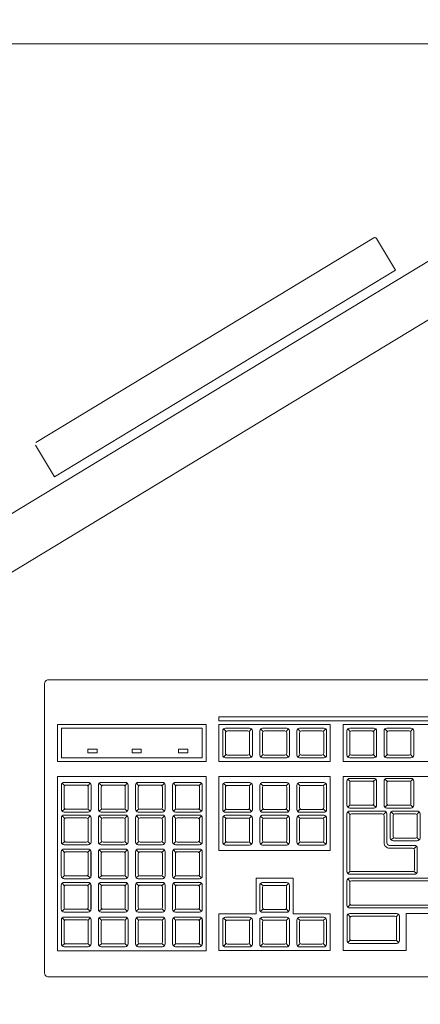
# Model space of a CAD drawing. Header units: millimetres. Extents: x 26866 to 1024070, y -428191 to 408885.
# Tile 226 of 248: x 214889 to 215105, y 389681 to 390211. Entities that reach past the tile are written whole.
import ezdxf

# ---------------------------------------------------------------- set-up
doc = ezdxf.new("R2010")
doc.units = ezdxf.units.MM
doc.header["$LTSCALE"] = 2
doc.layers.add('0_OPIS', color=7, linetype='Continuous', lineweight=13)
doc.layers.add('3DPLAN_A_TABELKA POMIESZCZEŃ', color=7, linetype='Continuous', lineweight=0)
doc.layers.add('3DPLAN_A_KRESKOWANIE 1', color=253, linetype='Continuous')
doc.layers.add('3DPLAN_A_OPIS', color=8, linetype='Continuous')
doc.layers.add('FURNITURE ZD 1 500', color=7, linetype='Continuous', lineweight=13, true_color=0x9fa8a5)
doc.styles.add('ARIAL', font='arial.ttf')

# ---------------------------------------------------------------- blocks, each defined once
blk = doc.blocks.new('kondygnacja -1')
at = {"layer": '3DPLAN_A_KRESKOWANIE 1'}
h = blk.add_hatch(dxfattribs=at)
h.set_pattern_fill('ANSI31', color=256, scale=7.5, style=0)
h.set_pattern_definition([(45, (23044.838, -26883.88), (-16.83798, 16.83798), [])])
h.paths.add_polyline_path([(31677.485, -24430.84), (30214.868, -24430.84), (30214.868, -24470.84), (30429.606, -24470.84), (30429.606, -24477.84), (30447.606, -24477.84), (30447.606, -24818.84), (30476.606, -24818.84), (30476.606, -24470.84), (31012.606, -24470.84), (31012.606, -24478.84), (31079.606, -24478.84), (31079.606, -24470.84), (31638.606, -24470.84), (31638.606, -25036.84), (31079.606, -25036.84), (31079.606, -25028.84), (31012.606, -25028.84), (31012.606, -25036.84), (30611.38, -25036.84), (30611.38, -25072.84), (31023.606, -25072.84), (31034.606, -25082.84), (31034.606, -25330.84), (31023.606, -25340.84), (30831.396, -25340.84, -0.038531), (30832.58, -25356.183), (30832.58, -25371.84), (31079.606, -25371.84), (31079.606, -25072.84), (31638.606, -25072.84), (31638.606, -25943.84), (30832.58, -25943.84), (30832.58, -26009.84), (31677.485, -26009.84)])
h.paths.add_polyline_path([(30682.606, -26009.84), (30832.58, -26009.84), (30832.58, -25943.84), (30760.606, -25943.84), (30760.606, -25454.668), (30735.606, -25464.584), (30735.606, -25943.84), (30682.606, -25943.84)])
h.paths.add_polyline_path([(30679.606, -25371.84), (30735.606, -25371.84), (30735.606, -25464.584), (30760.606, -25454.668), (30760.606, -25371.84), (30832.58, -25371.84), (30832.58, -25356.183, 0.038531), (30831.396, -25340.84), (30679.606, -25340.84)])
h.paths.add_polyline_path([(30355.83, -25371.84), (30425.606, -25371.84), (30425.606, -25379.84), (30463.606, -25379.84), (30463.606, -25424.739), (30471.606, -25424.739), (30471.606, -25395.84), (30533.606, -25395.84), (30533.606, -25371.84), (30576.606, -25371.84), (30576.606, -25341.84), (30472.606, -25341.84), (30472.606, -25326.84), (30427.606, -25326.84), (30427.606, -25341.84), (30355.83, -25341.84)])
h.paths.add_polyline_path([(30456.606, -25936.84), (30425.606, -25936.84), (30425.606, -25945.84), (30380.606, -25945.84), (30380.606, -26009.84), (30512.606, -26009.84), (30512.606, -25943.84), (30466.606, -25943.84), (30466.606, -25712.84), (30456.606, -25712.84)])
h.paths.add_polyline_path([(28888.606, -25941.84), (28888.606, -26009.84), (29013.606, -26009.84), (29013.606, -25941.84)])
h.paths.add_polyline_path([(28591.166, -26009.84), (28591.166, -25944.84), (28547.606, -25944.84), (28547.606, -26009.84)])
h.paths.add_polyline_path([(28624.606, -25870.534), (28654.797, -25870.534), (28654.797, -25924.534), (28624.606, -25924.534), (28624.606, -25944.84), (28591.166, -25944.84), (28591.166, -26009.84), (28713.606, -26009.84), (28713.606, -25941.84), (28672.606, -25941.84), (28672.606, -25932.84), (28657.606, -25932.84), (28657.606, -25716.84), (28624.606, -25716.84)])
h.paths.add_polyline_path([(28372.606, -25944.84), (28328.606, -25944.84), (28328.606, -25907.84), (28282.606, -25907.84), (28282.606, -25944.84), (28248.606, -25944.84), (28248.606, -26009.84), (28372.606, -26009.84)])
h.paths.add_polyline_path([(28092.606, -25563.84), (28054.606, -25563.84), (28054.606, -25383.84), (28067.602, -25383.84), (28067.606, -25375.84), (28340.606, -25375.84), (28340.606, -25341.84), (28070.606, -25341.84), (28070.606, -25332.84), (28030.606, -25332.84), (28030.606, -25395.598), (28048.707, -25395.598), (28048.707, -25449.598), (28030.606, -25449.598), (28030.606, -26009.84), (28073.606, -26009.84), (28073.606, -25944.84), (28054.606, -25944.84), (28054.606, -25668.84), (28092.606, -25668.84)])
h.paths.add_polyline_path([(27949.606, -25495.746), (27949.606, -25507.746), (27983.295, -25507.746), (27983.295, -25521.746), (27949.606, -25521.746), (27949.606, -25531.84), (27999.606, -25531.84), (27999.606, -25934.84), (27982.606, -25934.84), (27982.606, -25942.84), (27947.606, -25942.84), (27947.606, -26009.84), (28026.624, -26009.84), (28026.624, -25449.598), (27999.606, -25449.598), (27999.606, -25463.84), (27949.606, -25463.84), (27949.606, -25481.746), (27983.295, -25481.746), (27983.295, -25495.746)])
h.paths.add_polyline_path([(27982.606, -25361.84), (27952.606, -25361.84), (27952.606, -25332.84), (28026.624, -25332.84), (28026.624, -25395.598), (27999.606, -25395.598), (27999.606, -25377.84), (27982.606, -25377.84)])
h.paths.add_polyline_path([(26818.606, -25892.84), (26781.485, -25892.84), (26781.485, -26009.84), (26894.541, -26009.84), (26894.541, -25942.84), (26830.606, -25942.84), (26830.606, -25930.84), (26818.606, -25930.84)])
h.paths.add_polyline_path([(26894.541, -26009.84), (27115.936, -26009.84), (27115.936, -25942.84), (26894.541, -25942.84)])
h.paths.add_polyline_path([(27115.936, -25942.84), (27115.936, -26009.84), (27466.606, -26009.84), (27466.606, -25942.84), (27427.606, -25942.84), (27427.606, -25933.84), (27384.606, -25933.84), (27384.606, -25942.84)])
h.paths.add_polyline_path([(27641.606, -25942.84), (27641.606, -26009.84), (27802.606, -26009.84), (27802.606, -25942.84)])
h.paths.add_polyline_path([(30621.105, -25040.467), (30688.374, -25040.467), (30688.374, -25072.867), (30621.105, -25072.867)], flags=24)
at = {"layer": 'FURNITURE ZD 1 500', "lineweight": 0}
for p, q in [((30485.48, -25807.284), (30514.984, -25789.417)), ((30489.778, -25801.642), (30507.993, -25790.611)), ((30486.449, -25809.854), (30516.813, -25791.466)), ((30500.025, -25817.208), (30499.889, -25817.073)), ((30501.266, -25817.208), (30501.401, -25817.073)), ((30502.025, -25817.208), (30501.889, -25817.073)), ((30503.266, -25817.208), (30503.401, -25817.073)), ((30504.025, -25817.208), (30503.889, -25817.073)), ((30505.266, -25817.208), (30505.401, -25817.073)), ((30506.725, -25817.208), (30506.589, -25817.073)), ((30507.966, -25817.208), (30508.102, -25817.073)), ((30508.725, -25817.208), (30508.589, -25817.073)), ((30509.966, -25817.208), (30510.102, -25817.073)), ((30500.025, -25818.45), (30499.889, -25818.585)), ((30501.266, -25818.45), (30501.401, -25818.585)), ((30502.025, -25818.45), (30501.889, -25818.585)), ((30503.266, -25818.45), (30503.401, -25818.585)), ((30504.025, -25818.45), (30503.889, -25818.585)), ((30505.266, -25818.45), (30505.401, -25818.585)), ((30506.725, -25818.45), (30506.589, -25818.585)), ((30507.966, -25818.45), (30508.102, -25818.585)), ((30508.725, -25818.45), (30508.589, -25818.585)), ((30509.966, -25818.45), (30510.102, -25818.585)), ((30506.345, -25819.629), (30506.345, -25829.017)), ((30506.345, -25819.629), (30535.245, -25819.629)), ((30506.725, -25819.913), (30506.589, -25819.778)), ((30507.966, -25819.913), (30508.102, -25819.778)), ((30508.725, -25819.913), (30508.589, -25819.778)), ((30509.966, -25819.913), (30510.102, -25819.778)), ((30491.325, -25820.13), (30491.189, -25819.994)), ((30492.566, -25820.13), (30492.701, -25819.994)), ((30493.325, -25820.13), (30493.189, -25819.994)), ((30494.566, -25820.13), (30494.701, -25819.994)), ((30495.325, -25820.13), (30495.189, -25819.994)), ((30496.566, -25820.13), (30496.701, -25819.994)), ((30497.325, -25820.13), (30497.189, -25819.994)), ((30498.566, -25820.13), (30498.701, -25819.994)), ((30500.025, -25820.141), (30499.889, -25820.006)), ((30501.266, -25820.141), (30501.401, -25820.006)), ((30502.025, -25820.141), (30501.889, -25820.006)), ((30503.266, -25820.141), (30503.401, -25820.006)), ((30504.025, -25820.141), (30503.889, -25820.006)), ((30505.266, -25820.141), (30505.401, -25820.006)), ((30491.325, -25821.371), (30491.189, -25821.506)), ((30492.566, -25821.371), (30492.701, -25821.506)), ((30493.325, -25821.371), (30493.189, -25821.506)), ((30494.566, -25821.371), (30494.701, -25821.506)), ((30495.325, -25821.371), (30495.189, -25821.506)), ((30496.566, -25821.371), (30496.701, -25821.506)), ((30497.325, -25821.371), (30497.189, -25821.506)), ((30498.566, -25821.371), (30498.701, -25821.506)), ((30500.025, -25821.383), (30499.889, -25821.518)), ((30501.266, -25821.383), (30501.401, -25821.518)), ((30502.025, -25821.383), (30501.889, -25821.518)), ((30503.266, -25821.383), (30503.401, -25821.518)), ((30504.025, -25821.383), (30503.889, -25821.518)), ((30505.266, -25821.383), (30505.401, -25821.518)), ((30506.725, -25821.155), (30506.589, -25821.29)), ((30507.966, -25821.155), (30508.102, -25821.29)), ((30508.725, -25821.155), (30508.589, -25821.29)), ((30509.966, -25821.155), (30510.102, -25821.29)), ((30491.325, -25821.895), (30491.189, -25821.759)), ((30492.566, -25821.895), (30492.701, -25821.759)), ((30493.325, -25821.895), (30493.189, -25821.759)), ((30494.566, -25821.895), (30494.701, -25821.759)), ((30495.325, -25821.895), (30495.189, -25821.759)), ((30496.566, -25821.895), (30496.701, -25821.759)), ((30497.325, -25821.895), (30497.189, -25821.759)), ((30498.566, -25821.895), (30498.701, -25821.759)), ((30500.025, -25821.906), (30499.889, -25821.771)), ((30501.266, -25821.906), (30501.401, -25821.771)), ((30502.025, -25821.906), (30501.889, -25821.771)), ((30503.266, -25821.906), (30503.401, -25821.771)), ((30504.025, -25821.906), (30503.889, -25821.771)), ((30505.266, -25821.906), (30505.401, -25821.771)), ((30506.589, -25821.543), (30506.725, -25821.678)), ((30508.652, -25821.543), (30508.516, -25821.678)), ((30509.064, -25821.678), (30508.928, -25821.543)), ((30510.305, -25821.678), (30510.44, -25821.543)), ((30509.064, -25822.92), (30508.928, -25823.055)), ((30510.305, -25822.92), (30510.44, -25823.055)), ((30491.322, -25823.723), (30491.187, -25823.587)), ((30491.325, -25823.136), (30491.189, -25823.271)), ((30492.564, -25823.723), (30492.699, -25823.587)), ((30492.566, -25823.136), (30492.701, -25823.271)), ((30493.322, -25823.723), (30493.187, -25823.587)), ((30493.325, -25823.136), (30493.189, -25823.271)), ((30494.564, -25823.723), (30494.699, -25823.587)), ((30494.566, -25823.136), (30494.701, -25823.271)), ((30495.322, -25823.723), (30495.187, -25823.587)), ((30495.325, -25823.136), (30495.189, -25823.271)), ((30496.564, -25823.723), (30496.699, -25823.587)), ((30496.566, -25823.136), (30496.701, -25823.271)), ((30497.322, -25823.723), (30497.187, -25823.587)), ((30497.325, -25823.136), (30497.189, -25823.271)), ((30498.564, -25823.723), (30498.699, -25823.587)), ((30498.566, -25823.136), (30498.701, -25823.271)), ((30500.025, -25823.148), (30499.889, -25823.283)), ((30501.266, -25823.148), (30501.401, -25823.283)), ((30502.025, -25823.148), (30501.889, -25823.283)), ((30503.266, -25823.148), (30503.401, -25823.283)), ((30504.025, -25823.148), (30503.889, -25823.283)), ((30505.266, -25823.148), (30505.401, -25823.283)), ((30510.29, -25823.394), (30510.155, -25823.53)), ((30492.745, -25823.686), (30492.745, -25824.995)), ((30494.745, -25823.686), (30494.745, -25824.995)), ((30496.745, -25823.686), (30496.745, -25824.995)), ((30498.745, -25823.686), (30498.745, -25824.995)), ((30491.322, -25824.964), (30491.187, -25825.099)), ((30492.564, -25824.964), (30492.699, -25825.099)), ((30493.322, -25824.964), (30493.187, -25825.099)), ((30494.564, -25824.964), (30494.699, -25825.099)), ((30495.322, -25824.964), (30495.187, -25825.099)), ((30496.564, -25824.964), (30496.699, -25825.099)), ((30497.322, -25824.964), (30497.187, -25825.099)), ((30498.564, -25824.964), (30498.699, -25825.099)), ((30501.645, -25825.108), (30501.645, -25827.029)), ((30506.589, -25824.862), (30506.725, -25824.727)), ((30506.725, -25825.287), (30506.589, -25825.152)), ((30510.29, -25824.862), (30510.155, -25824.727)), ((30491.322, -25825.518), (30491.187, -25825.382)), ((30492.564, -25825.518), (30492.699, -25825.382)), ((30492.745, -25825.481), (30492.745, -25826.79)), ((30493.322, -25825.518), (30493.187, -25825.382)), ((30494.564, -25825.518), (30494.699, -25825.382)), ((30494.745, -25825.481), (30494.745, -25826.79)), ((30495.322, -25825.518), (30495.187, -25825.382)), ((30496.564, -25825.518), (30496.699, -25825.382)), ((30496.745, -25825.481), (30496.745, -25826.79)), ((30497.322, -25825.518), (30497.187, -25825.382)), ((30498.564, -25825.518), (30498.699, -25825.382)), ((30498.745, -25825.481), (30498.745, -25826.79)), ((30502.022, -25825.529), (30501.887, -25825.394)), ((30503.264, -25825.529), (30503.399, -25825.394)), ((30503.445, -25825.493), (30503.445, -25826.802)), ((30491.322, -25826.759), (30491.187, -25826.895)), ((30492.564, -25826.759), (30492.699, -25826.895)), ((30493.322, -25826.759), (30493.187, -25826.895)), ((30494.564, -25826.759), (30494.699, -25826.895)), ((30495.322, -25826.759), (30495.187, -25826.895)), ((30496.564, -25826.759), (30496.699, -25826.895)), ((30497.322, -25826.759), (30497.187, -25826.895)), ((30498.564, -25826.759), (30498.699, -25826.895)), ((30502.022, -25826.771), (30501.887, -25826.906)), ((30503.264, -25826.771), (30503.399, -25826.906)), ((30506.725, -25826.538), (30506.589, -25826.673)), ((30491.325, -25827.385), (30491.189, -25827.249)), ((30492.566, -25827.385), (30492.701, -25827.249)), ((30492.748, -25827.348), (30492.748, -25828.657)), ((30493.325, -25827.385), (30493.189, -25827.249)), ((30494.566, -25827.385), (30494.701, -25827.249)), ((30494.748, -25827.348), (30494.748, -25828.657)), ((30495.325, -25827.385), (30495.189, -25827.249)), ((30496.566, -25827.385), (30496.701, -25827.249)), ((30496.748, -25827.348), (30496.748, -25828.657)), ((30497.325, -25827.385), (30497.189, -25827.249)), ((30498.566, -25827.385), (30498.701, -25827.249)), ((30498.748, -25827.348), (30498.748, -25828.657)), ((30500.025, -25827.396), (30499.889, -25827.261)), ((30501.266, -25827.396), (30501.401, -25827.261)), ((30501.448, -25827.36), (30501.448, -25828.669)), ((30502.022, -25827.396), (30501.887, -25827.261)), ((30503.264, -25827.396), (30503.399, -25827.261)), ((30503.445, -25827.36), (30503.445, -25828.669)), ((30504.022, -25827.396), (30503.887, -25827.261)), ((30505.264, -25827.396), (30505.399, -25827.261)), ((30505.445, -25827.36), (30505.445, -25828.669)), ((30506.727, -25827.196), (30506.592, -25827.061)), ((30509.194, -25827.196), (30509.329, -25827.061)), ((30509.745, -25827.017), (30509.745, -25829.017)), ((30511.345, -25827.017), (30509.745, -25827.017)), ((30491.325, -25828.626), (30491.189, -25828.761)), ((30492.566, -25828.626), (30492.701, -25828.761)), ((30493.325, -25828.626), (30493.189, -25828.761)), ((30494.566, -25828.626), (30494.701, -25828.761)), ((30495.325, -25828.626), (30495.189, -25828.761)), ((30496.566, -25828.626), (30496.701, -25828.761)), ((30497.325, -25828.626), (30497.189, -25828.761)), ((30498.566, -25828.626), (30498.701, -25828.761)), ((30500.025, -25828.638), (30499.889, -25828.773)), ((30501.266, -25828.638), (30501.401, -25828.773)), ((30502.022, -25828.638), (30501.887, -25828.773)), ((30503.264, -25828.638), (30503.399, -25828.773)), ((30504.022, -25828.638), (30503.887, -25828.773)), ((30505.264, -25828.638), (30505.399, -25828.773)), ((30506.727, -25828.447), (30506.592, -25828.582)), ((30509.194, -25828.447), (30509.329, -25828.582)), ((30509.745, -25829.017), (30506.345, -25829.017))]:
    blk.add_line(p, q, dxfattribs=at)
for points in [[(30612.17, -25780.162), (30471.69, -25780.162), (30471.69, -25850.162), (30612.17, -25850.162)], [(30535.245, -25816.629), (30499.645, -25816.629), (30499.645, -25816.429), (30535.245, -25816.429)], [(30498.945, -25816.829), (30490.945, -25816.829), (30490.945, -25818.829), (30498.945, -25818.829)], [(30498.745, -25817.029), (30491.145, -25817.029), (30491.145, -25818.629), (30498.745, -25818.629)], [(30499.645, -25816.829), (30505.645, -25816.829), (30505.645, -25818.829), (30499.645, -25818.829)], [(30506.345, -25816.829), (30514.345, -25816.829), (30514.345, -25818.829), (30506.345, -25818.829)], [(30493.068, -25818.163), (30493.068, -25818.363), (30492.568, -25818.363), (30492.568, -25818.163)], [(30495.457, -25818.163), (30495.457, -25818.363), (30494.957, -25818.363), (30494.957, -25818.163)], [(30497.959, -25818.163), (30497.959, -25818.363), (30497.459, -25818.363), (30497.459, -25818.163)], [(30490.945, -25829.02), (30498.945, -25829.02), (30498.945, -25819.629), (30490.945, -25819.629)], [(30499.645, -25819.629), (30505.645, -25819.629), (30505.645, -25823.629), (30499.645, -25823.629)]]:
    blk.add_lwpolyline(points, close=True, dxfattribs=at)
blk.add_lwpolyline([(30507.993, -25790.611, -0.414214), (30508.13, -25790.645), (30509.166, -25792.356), (30490.78, -25803.49), (30489.744, -25801.779, -0.09902)], format="xyb", dxfattribs=at)
for points in [[(30536.245, -25814.629), (30536.245, -25830.229, -0.414214), (30536.045, -25830.429), (30490.445, -25830.429, -0.414214), (30490.245, -25830.229), (30490.245, -25814.629, -0.414214), (30490.445, -25814.429), (30536.045, -25814.429, -0.414214)], [(30499.845, -25817.179, -0.414214), (30499.995, -25817.029), (30501.295, -25817.029, -0.414214), (30501.445, -25817.179), (30501.445, -25818.479, -0.414214), (30501.295, -25818.629), (30499.995, -25818.629, -0.414214), (30499.845, -25818.479)], [(30500.095, -25817.179), (30501.195, -25817.179, -0.414214), (30501.295, -25817.279), (30501.295, -25818.379, -0.414214), (30501.195, -25818.479), (30500.095, -25818.479, -0.414214), (30499.995, -25818.379), (30499.995, -25817.279, -0.414214)], [(30501.845, -25817.179, -0.414214), (30501.995, -25817.029), (30503.295, -25817.029, -0.414214), (30503.445, -25817.179), (30503.445, -25818.479, -0.414214), (30503.295, -25818.629), (30501.995, -25818.629, -0.414214), (30501.845, -25818.479)], [(30502.095, -25817.179), (30503.195, -25817.179, -0.414214), (30503.295, -25817.279), (30503.295, -25818.379, -0.414214), (30503.195, -25818.479), (30502.095, -25818.479, -0.414214), (30501.995, -25818.379), (30501.995, -25817.279, -0.414214)], [(30503.845, -25817.179, -0.414214), (30503.995, -25817.029), (30505.295, -25817.029, -0.414214), (30505.445, -25817.179), (30505.445, -25818.479, -0.414214), (30505.295, -25818.629), (30503.995, -25818.629, -0.414214), (30503.845, -25818.479)], [(30504.095, -25817.179), (30505.195, -25817.179, -0.414214), (30505.295, -25817.279), (30505.295, -25818.379, -0.414214), (30505.195, -25818.479), (30504.095, -25818.479, -0.414214), (30503.995, -25818.379), (30503.995, -25817.279, -0.414214)], [(30506.546, -25817.179, -0.414214), (30506.696, -25817.029), (30507.996, -25817.029, -0.414214), (30508.146, -25817.179), (30508.146, -25818.479, -0.414214), (30507.996, -25818.629), (30506.696, -25818.629, -0.414214), (30506.546, -25818.479)], [(30506.796, -25817.179), (30507.896, -25817.179, -0.414214), (30507.996, -25817.279), (30507.996, -25818.379, -0.414214), (30507.896, -25818.479), (30506.796, -25818.479, -0.414214), (30506.696, -25818.379), (30506.696, -25817.279, -0.414214)], [(30508.546, -25817.179, -0.414214), (30508.696, -25817.029), (30509.996, -25817.029, -0.414214), (30510.146, -25817.179), (30510.146, -25818.479, -0.414214), (30509.996, -25818.629), (30508.696, -25818.629, -0.414214), (30508.546, -25818.479)], [(30508.796, -25817.179), (30509.896, -25817.179, -0.414214), (30509.996, -25817.279), (30509.996, -25818.379, -0.414214), (30509.896, -25818.479), (30508.796, -25818.479, -0.414214), (30508.696, -25818.379), (30508.696, -25817.279, -0.414214)], [(30506.546, -25819.884, -0.414214), (30506.696, -25819.734), (30507.996, -25819.734, -0.414214), (30508.146, -25819.884), (30508.146, -25821.184, -0.414214), (30507.996, -25821.334), (30506.696, -25821.334, -0.414214), (30506.546, -25821.184)], [(30506.796, -25819.884), (30507.896, -25819.884, -0.414214), (30507.996, -25819.984), (30507.996, -25821.084, -0.414214), (30507.896, -25821.184), (30506.796, -25821.184, -0.414214), (30506.696, -25821.084), (30506.696, -25819.984, -0.414214)], [(30508.546, -25819.884, -0.414214), (30508.696, -25819.734), (30509.996, -25819.734, -0.414214), (30510.146, -25819.884), (30510.146, -25821.184, -0.414214), (30509.996, -25821.334), (30508.696, -25821.334, -0.414214), (30508.546, -25821.184)], [(30508.796, -25819.884), (30509.896, -25819.884, -0.414214), (30509.996, -25819.984), (30509.996, -25821.084, -0.414214), (30509.896, -25821.184), (30508.796, -25821.184, -0.414214), (30508.696, -25821.084), (30508.696, -25819.984, -0.414214)], [(30491.145, -25820.1, -0.414214), (30491.295, -25819.95), (30492.595, -25819.95, -0.414214), (30492.745, -25820.1), (30492.745, -25821.4, -0.414214), (30492.595, -25821.55), (30491.295, -25821.55, -0.414214), (30491.145, -25821.4)], [(30491.395, -25820.1), (30492.495, -25820.1, -0.414214), (30492.595, -25820.2), (30492.595, -25821.3, -0.414214), (30492.495, -25821.4), (30491.395, -25821.4, -0.414214), (30491.295, -25821.3), (30491.295, -25820.2, -0.414214)], [(30493.145, -25820.1, -0.414214), (30493.295, -25819.95), (30494.595, -25819.95, -0.414214), (30494.745, -25820.1), (30494.745, -25821.4, -0.414214), (30494.595, -25821.55), (30493.295, -25821.55, -0.414214), (30493.145, -25821.4)], [(30493.395, -25820.1), (30494.495, -25820.1, -0.414214), (30494.595, -25820.2), (30494.595, -25821.3, -0.414214), (30494.495, -25821.4), (30493.395, -25821.4, -0.414214), (30493.295, -25821.3), (30493.295, -25820.2, -0.414214)], [(30495.145, -25820.1, -0.414214), (30495.295, -25819.95), (30496.595, -25819.95, -0.414214), (30496.745, -25820.1), (30496.745, -25821.4, -0.414214), (30496.595, -25821.55), (30495.295, -25821.55, -0.414214), (30495.145, -25821.4)], [(30495.395, -25820.1), (30496.495, -25820.1, -0.414214), (30496.595, -25820.2), (30496.595, -25821.3, -0.414214), (30496.495, -25821.4), (30495.395, -25821.4, -0.414214), (30495.295, -25821.3), (30495.295, -25820.2, -0.414214)], [(30497.145, -25820.1, -0.414214), (30497.295, -25819.95), (30498.595, -25819.95, -0.414214), (30498.745, -25820.1), (30498.745, -25821.4, -0.414214), (30498.595, -25821.55), (30497.295, -25821.55, -0.414214), (30497.145, -25821.4)], [(30497.395, -25820.1), (30498.495, -25820.1, -0.414214), (30498.595, -25820.2), (30498.595, -25821.3, -0.414214), (30498.495, -25821.4), (30497.395, -25821.4, -0.414214), (30497.295, -25821.3), (30497.295, -25820.2, -0.414214)], [(30499.845, -25820.112, -0.414214), (30499.995, -25819.962), (30501.295, -25819.962, -0.414214), (30501.445, -25820.112), (30501.445, -25821.412, -0.414214), (30501.295, -25821.562), (30499.995, -25821.562, -0.414214), (30499.845, -25821.412)], [(30500.095, -25820.112), (30501.195, -25820.112, -0.414214), (30501.295, -25820.212), (30501.295, -25821.312, -0.414214), (30501.195, -25821.412), (30500.095, -25821.412, -0.414214), (30499.995, -25821.312), (30499.995, -25820.212, -0.414214)], [(30501.845, -25820.112, -0.414214), (30501.995, -25819.962), (30503.295, -25819.962, -0.414214), (30503.445, -25820.112), (30503.445, -25821.412, -0.414214), (30503.295, -25821.562), (30501.995, -25821.562, -0.414214), (30501.845, -25821.412)], [(30502.095, -25820.112), (30503.195, -25820.112, -0.414214), (30503.295, -25820.212), (30503.295, -25821.312, -0.414214), (30503.195, -25821.412), (30502.095, -25821.412, -0.414214), (30501.995, -25821.312), (30501.995, -25820.212, -0.414214)], [(30503.845, -25820.112, -0.414214), (30503.995, -25819.962), (30505.295, -25819.962, -0.414214), (30505.445, -25820.112), (30505.445, -25821.412, -0.414214), (30505.295, -25821.562), (30503.995, -25821.562, -0.414214), (30503.845, -25821.412)], [(30504.095, -25820.112), (30505.195, -25820.112, -0.414214), (30505.295, -25820.212), (30505.295, -25821.312, -0.414214), (30505.195, -25821.412), (30504.095, -25821.412, -0.414214), (30503.995, -25821.312), (30503.995, -25820.212, -0.414214)], [(30510.184, -25824.906), (30506.696, -25824.906, -0.414214), (30506.546, -25824.756), (30506.546, -25821.649, -0.414214), (30506.696, -25821.499), (30508.546, -25821.499, -0.414214), (30508.696, -25821.649), (30508.696, -25823.2, 0.414214), (30508.846, -25823.35), (30510.184, -25823.35, -0.414214), (30510.334, -25823.5), (30510.334, -25824.756, -0.414214)], [(30508.884, -25821.649, -0.414214), (30509.034, -25821.499), (30510.334, -25821.499, -0.414214), (30510.484, -25821.649), (30510.484, -25822.949, -0.414214), (30510.334, -25823.099), (30509.034, -25823.099, -0.414214), (30508.884, -25822.949)], [(30491.145, -25821.865, -0.414214), (30491.295, -25821.715), (30492.595, -25821.715, -0.414214), (30492.745, -25821.865), (30492.745, -25823.165, -0.414214), (30492.595, -25823.315), (30491.295, -25823.315, -0.414214), (30491.145, -25823.165)], [(30491.395, -25821.865), (30492.495, -25821.865, -0.414214), (30492.595, -25821.965), (30492.595, -25823.065, -0.414214), (30492.495, -25823.165), (30491.395, -25823.165, -0.414214), (30491.295, -25823.065), (30491.295, -25821.965, -0.414214)], [(30493.145, -25821.865, -0.414214), (30493.295, -25821.715), (30494.595, -25821.715, -0.414214), (30494.745, -25821.865), (30494.745, -25823.165, -0.414214), (30494.595, -25823.315), (30493.295, -25823.315, -0.414214), (30493.145, -25823.165)], [(30493.395, -25821.865), (30494.495, -25821.865, -0.414214), (30494.595, -25821.965), (30494.595, -25823.065, -0.414214), (30494.495, -25823.165), (30493.395, -25823.165, -0.414214), (30493.295, -25823.065), (30493.295, -25821.965, -0.414214)], [(30495.145, -25821.865, -0.414214), (30495.295, -25821.715), (30496.595, -25821.715, -0.414214), (30496.745, -25821.865), (30496.745, -25823.165, -0.414214), (30496.595, -25823.315), (30495.295, -25823.315, -0.414214), (30495.145, -25823.165)], [(30495.395, -25821.865), (30496.495, -25821.865, -0.414214), (30496.595, -25821.965), (30496.595, -25823.065, -0.414214), (30496.495, -25823.165), (30495.395, -25823.165, -0.414214), (30495.295, -25823.065), (30495.295, -25821.965, -0.414214)], [(30497.145, -25821.865, -0.414214), (30497.295, -25821.715), (30498.595, -25821.715, -0.414214), (30498.745, -25821.865), (30498.745, -25823.165, -0.414214), (30498.595, -25823.315), (30497.295, -25823.315, -0.414214), (30497.145, -25823.165)], [(30497.395, -25821.865), (30498.495, -25821.865, -0.414214), (30498.595, -25821.965), (30498.595, -25823.065, -0.414214), (30498.495, -25823.165), (30497.395, -25823.165, -0.414214), (30497.295, -25823.065), (30497.295, -25821.965, -0.414214)], [(30499.845, -25821.877, -0.414214), (30499.995, -25821.727), (30501.295, -25821.727, -0.414214), (30501.445, -25821.877), (30501.445, -25823.177, -0.414214), (30501.295, -25823.327), (30499.995, -25823.327, -0.414214), (30499.845, -25823.177)], [(30500.095, -25821.877), (30501.195, -25821.877, -0.414214), (30501.295, -25821.977), (30501.295, -25823.077, -0.414214), (30501.195, -25823.177), (30500.095, -25823.177, -0.414214), (30499.995, -25823.077), (30499.995, -25821.977, -0.414214)], [(30501.845, -25821.877, -0.414214), (30501.995, -25821.727), (30503.295, -25821.727, -0.414214), (30503.445, -25821.877), (30503.445, -25823.177, -0.414214), (30503.295, -25823.327), (30501.995, -25823.327, -0.414214), (30501.845, -25823.177)], [(30502.095, -25821.877), (30503.195, -25821.877, -0.414214), (30503.295, -25821.977), (30503.295, -25823.077, -0.414214), (30503.195, -25823.177), (30502.095, -25823.177, -0.414214), (30501.995, -25823.077), (30501.995, -25821.977, -0.414214)], [(30503.845, -25821.877, -0.414214), (30503.995, -25821.727), (30505.295, -25821.727, -0.414214), (30505.445, -25821.877), (30505.445, -25823.177, -0.414214), (30505.295, -25823.327), (30503.995, -25823.327, -0.414214), (30503.845, -25823.177)], [(30504.095, -25821.877), (30505.195, -25821.877, -0.414214), (30505.295, -25821.977), (30505.295, -25823.077, -0.414214), (30505.195, -25823.177), (30504.095, -25823.177, -0.414214), (30503.995, -25823.077), (30503.995, -25821.977, -0.414214)], [(30510.084, -25824.756), (30506.796, -25824.756, -0.414214), (30506.696, -25824.656), (30506.696, -25821.749, -0.414214), (30506.796, -25821.649), (30508.446, -25821.649, -0.414214), (30508.546, -25821.749), (30508.546, -25823.2, 0.414214), (30508.846, -25823.5), (30510.084, -25823.5, -0.414214), (30510.184, -25823.6), (30510.184, -25824.656, -0.414214)], [(30509.134, -25821.649), (30510.234, -25821.649, -0.414214), (30510.334, -25821.749), (30510.334, -25822.849, -0.414214), (30510.234, -25822.949), (30509.134, -25822.949, -0.414214), (30509.034, -25822.849), (30509.034, -25821.749, -0.414214)], [(30491.143, -25823.693, -0.414214), (30491.293, -25823.543), (30492.593, -25823.543, -0.414214), (30492.743, -25823.693), (30492.743, -25824.993, -0.414214), (30492.593, -25825.143), (30491.293, -25825.143, -0.414214), (30491.143, -25824.993)], [(30493.143, -25823.693, -0.414214), (30493.293, -25823.543), (30494.593, -25823.543, -0.414214), (30494.743, -25823.693), (30494.743, -25824.993, -0.414214), (30494.593, -25825.143), (30493.293, -25825.143, -0.414214), (30493.143, -25824.993)], [(30495.143, -25823.693, -0.414214), (30495.293, -25823.543), (30496.593, -25823.543, -0.414214), (30496.743, -25823.693), (30496.743, -25824.993, -0.414214), (30496.593, -25825.143), (30495.293, -25825.143, -0.414214), (30495.143, -25824.993)], [(30497.143, -25823.693, -0.414214), (30497.293, -25823.543), (30498.593, -25823.543, -0.414214), (30498.743, -25823.693), (30498.743, -25824.993, -0.414214), (30498.593, -25825.143), (30497.293, -25825.143, -0.414214), (30497.143, -25824.993)], [(30491.393, -25823.693), (30492.493, -25823.693, -0.414214), (30492.593, -25823.793), (30492.593, -25824.893, -0.414214), (30492.493, -25824.993), (30491.393, -25824.993, -0.414214), (30491.293, -25824.893), (30491.293, -25823.793, -0.414214)], [(30493.393, -25823.693), (30494.493, -25823.693, -0.414214), (30494.593, -25823.793), (30494.593, -25824.893, -0.414214), (30494.493, -25824.993), (30493.393, -25824.993, -0.414214), (30493.293, -25824.893), (30493.293, -25823.793, -0.414214)], [(30495.393, -25823.693), (30496.493, -25823.693, -0.414214), (30496.593, -25823.793), (30496.593, -25824.893, -0.414214), (30496.493, -25824.993), (30495.393, -25824.993, -0.414214), (30495.293, -25824.893), (30495.293, -25823.793, -0.414214)], [(30497.393, -25823.693), (30498.493, -25823.693, -0.414214), (30498.593, -25823.793), (30498.593, -25824.893, -0.414214), (30498.493, -25824.993), (30497.393, -25824.993, -0.414214), (30497.293, -25824.893), (30497.293, -25823.793, -0.414214)], [(30511.396, -25825.258, 0.414214), (30511.246, -25825.108), (30506.696, -25825.108, 0.414214), (30506.546, -25825.258), (30506.546, -25826.567, 0.414214), (30506.696, -25826.717), (30511.246, -25826.717, 0.414214), (30511.396, -25826.567)], [(30491.143, -25825.489, -0.414214), (30491.293, -25825.339), (30492.593, -25825.339, -0.414214), (30492.743, -25825.489), (30492.743, -25826.789, -0.414214), (30492.593, -25826.939), (30491.293, -25826.939, -0.414214), (30491.143, -25826.789)], [(30491.393, -25825.489), (30492.493, -25825.489, -0.414214), (30492.593, -25825.589), (30492.593, -25826.689, -0.414214), (30492.493, -25826.789), (30491.393, -25826.789, -0.414214), (30491.293, -25826.689), (30491.293, -25825.589, -0.414214)], [(30493.143, -25825.489, -0.414214), (30493.293, -25825.339), (30494.593, -25825.339, -0.414214), (30494.743, -25825.489), (30494.743, -25826.789, -0.414214), (30494.593, -25826.939), (30493.293, -25826.939, -0.414214), (30493.143, -25826.789)], [(30493.393, -25825.489), (30494.493, -25825.489, -0.414214), (30494.593, -25825.589), (30494.593, -25826.689, -0.414214), (30494.493, -25826.789), (30493.393, -25826.789, -0.414214), (30493.293, -25826.689), (30493.293, -25825.589, -0.414214)], [(30495.143, -25825.489, -0.414214), (30495.293, -25825.339), (30496.593, -25825.339, -0.414214), (30496.743, -25825.489), (30496.743, -25826.789, -0.414214), (30496.593, -25826.939), (30495.293, -25826.939, -0.414214), (30495.143, -25826.789)], [(30495.393, -25825.489), (30496.493, -25825.489, -0.414214), (30496.593, -25825.589), (30496.593, -25826.689, -0.414214), (30496.493, -25826.789), (30495.393, -25826.789, -0.414214), (30495.293, -25826.689), (30495.293, -25825.589, -0.414214)], [(30497.143, -25825.489, -0.414214), (30497.293, -25825.339), (30498.593, -25825.339, -0.414214), (30498.743, -25825.489), (30498.743, -25826.789, -0.414214), (30498.593, -25826.939), (30497.293, -25826.939, -0.414214), (30497.143, -25826.789)], [(30497.393, -25825.489), (30498.493, -25825.489, -0.414214), (30498.593, -25825.589), (30498.593, -25826.689, -0.414214), (30498.493, -25826.789), (30497.393, -25826.789, -0.414214), (30497.293, -25826.689), (30497.293, -25825.589, -0.414214)], [(30501.843, -25825.5, -0.414214), (30501.993, -25825.35), (30503.293, -25825.35, -0.414214), (30503.443, -25825.5), (30503.443, -25826.8, -0.414214), (30503.293, -25826.95), (30501.993, -25826.95, -0.414214), (30501.843, -25826.8)], [(30502.093, -25825.5), (30503.193, -25825.5, -0.414214), (30503.293, -25825.6), (30503.293, -25826.7, -0.414214), (30503.193, -25826.8), (30502.093, -25826.8, -0.414214), (30501.993, -25826.7), (30501.993, -25825.6, -0.414214)], [(30511.246, -25825.358), (30511.246, -25826.467, -0.414214), (30511.146, -25826.567), (30506.796, -25826.567, -0.414214), (30506.696, -25826.467), (30506.696, -25825.358, -0.414214), (30506.796, -25825.258), (30511.146, -25825.258, -0.414214)], [(30491.145, -25827.355, -0.414214), (30491.295, -25827.205), (30492.595, -25827.205, -0.414214), (30492.745, -25827.355), (30492.745, -25828.655, -0.414214), (30492.595, -25828.805), (30491.295, -25828.805, -0.414214), (30491.145, -25828.655)], [(30491.395, -25827.355), (30492.495, -25827.355, -0.414214), (30492.595, -25827.455), (30492.595, -25828.555, -0.414214), (30492.495, -25828.655), (30491.395, -25828.655, -0.414214), (30491.295, -25828.555), (30491.295, -25827.455, -0.414214)], [(30493.145, -25827.355, -0.414214), (30493.295, -25827.205), (30494.595, -25827.205, -0.414214), (30494.745, -25827.355), (30494.745, -25828.655, -0.414214), (30494.595, -25828.805), (30493.295, -25828.805, -0.414214), (30493.145, -25828.655)], [(30493.395, -25827.355), (30494.495, -25827.355, -0.414214), (30494.595, -25827.455), (30494.595, -25828.555, -0.414214), (30494.495, -25828.655), (30493.395, -25828.655, -0.414214), (30493.295, -25828.555), (30493.295, -25827.455, -0.414214)], [(30495.145, -25827.355, -0.414214), (30495.295, -25827.205), (30496.595, -25827.205, -0.414214), (30496.745, -25827.355), (30496.745, -25828.655, -0.414214), (30496.595, -25828.805), (30495.295, -25828.805, -0.414214), (30495.145, -25828.655)], [(30495.395, -25827.355), (30496.495, -25827.355, -0.414214), (30496.595, -25827.455), (30496.595, -25828.555, -0.414214), (30496.495, -25828.655), (30495.395, -25828.655, -0.414214), (30495.295, -25828.555), (30495.295, -25827.455, -0.414214)], [(30497.145, -25827.355, -0.414214), (30497.295, -25827.205), (30498.595, -25827.205, -0.414214), (30498.745, -25827.355), (30498.745, -25828.655, -0.414214), (30498.595, -25828.805), (30497.295, -25828.805, -0.414214), (30497.145, -25828.655)], [(30497.395, -25827.355), (30498.495, -25827.355, -0.414214), (30498.595, -25827.455), (30498.595, -25828.555, -0.414214), (30498.495, -25828.655), (30497.395, -25828.655, -0.414214), (30497.295, -25828.555), (30497.295, -25827.455, -0.414214)], [(30499.845, -25827.367, -0.414214), (30499.995, -25827.217), (30501.295, -25827.217, -0.414214), (30501.445, -25827.367), (30501.445, -25828.667, -0.414214), (30501.295, -25828.817), (30499.995, -25828.817, -0.414214), (30499.845, -25828.667)], [(30501.843, -25827.367, -0.414214), (30501.993, -25827.217), (30503.293, -25827.217, -0.414214), (30503.443, -25827.367), (30503.443, -25828.667, -0.414214), (30503.293, -25828.817), (30501.993, -25828.817, -0.414214), (30501.843, -25828.667)], [(30503.843, -25827.367, -0.414214), (30503.993, -25827.217), (30505.293, -25827.217, -0.414214), (30505.443, -25827.367), (30505.443, -25828.667, -0.414214), (30505.293, -25828.817), (30503.993, -25828.817, -0.414214), (30503.843, -25828.667)], [(30509.223, -25827.017), (30506.698, -25827.017, 0.414214), (30506.548, -25827.167), (30506.548, -25828.476, 0.414214), (30506.698, -25828.626), (30509.223, -25828.626, 0.414214), (30509.373, -25828.476), (30509.373, -25827.167, 0.414214)], [(30506.698, -25827.267), (30506.698, -25828.376, 0.414214), (30506.798, -25828.476), (30509.123, -25828.476, 0.414214), (30509.223, -25828.376), (30509.223, -25827.267, 0.414214), (30509.123, -25827.167), (30506.798, -25827.167, 0.414214)], [(30500.095, -25827.367), (30501.195, -25827.367, -0.414214), (30501.295, -25827.467), (30501.295, -25828.567, -0.414214), (30501.195, -25828.667), (30500.095, -25828.667, -0.414214), (30499.995, -25828.567), (30499.995, -25827.467, -0.414214)], [(30502.093, -25827.367), (30503.193, -25827.367, -0.414214), (30503.293, -25827.467), (30503.293, -25828.567, -0.414214), (30503.193, -25828.667), (30502.093, -25828.667, -0.414214), (30501.993, -25828.567), (30501.993, -25827.467, -0.414214)], [(30504.093, -25827.367), (30505.193, -25827.367, -0.414214), (30505.293, -25827.467), (30505.293, -25828.567, -0.414214), (30505.193, -25828.667), (30504.093, -25828.667, -0.414214), (30503.993, -25828.567), (30503.993, -25827.467, -0.414214)]]:
    blk.add_lwpolyline(points, format="xyb", close=True, dxfattribs=at)
blk.add_lwpolyline([(30501.645, -25827.029), (30499.645, -25827.029), (30499.645, -25829.017), (30505.645, -25829.017), (30505.645, -25827.029), (30503.645, -25827.029), (30503.645, -25825.108), (30501.645, -25825.108)], dxfattribs=at)
at = {"layer": '3DPLAN_A_OPIS', "color": 1, "lineweight": 30, "style": 'ARIAL'}
for tag, p in [('PRZESUNIĘCIE_WEJŚCIA', (27655.165, -24535.333)), ('WYŁĄCZONE', (27007.179, -24723.982)), ('Z_OPRACOWANIA', (26996.84, -24746.417)), ('WYŁĄCZONE', (30803.053, -24760.867)), ('Z_OPRACOWANIA', (30792.713, -24783.301)), ('WYŁĄCZONE', (28894.898, -24826.593)), ('Z_OPRACOWANIA', (28884.559, -24849.027)), ('POWIĘKSZENIE_WEJŚCIA', (28313.679, -25144.412)), ('POWIĘKSZENIE_WEJŚCIA', (29600.622, -25191.363)), ('POWIĘKSZENIE_WEJŚCIA', (28011.449, -25235.417)), ('WYŁĄCZONE', (29754.423, -25678.169)), ('Z_OPRACOWANIA', (29744.084, -25700.603)), ('WYJŚCIE_EWAKUACYJNE', (27763.791, -26106.068))]:
    blk.add_attdef(tag, p, '', height=12, dxfattribs=at)
at = {"layer": '3DPLAN_A_OPIS', "color": 0, "lineweight": 30, "style": 'ARIAL'}
for tag, p in [('UGUL_1', (29350.296, -24586.012)), ('UGUL_2', (29622.921, -24586.012)), ('UGUL_3', (29833.15, -24586.012))]:
    blk.add_attdef(tag, p, '', height=12, dxfattribs=at)
at = {"layer": '3DPLAN_A_TABELKA POMIESZCZEŃ', "ltscale": 0.5, "style": 'ARIAL'}
for tag, p in [('KURTYNA', (27861.913, -26064.849)), ('POWIETRZNA', (27861.913, -26084.562))]:
    blk.add_attdef(tag, p, '', height=12, dxfattribs=at)

msp = doc.modelspace()

# ---------------------------------------------------------------- block references
at = {"layer": '0_OPIS', "xscale": 10, "yscale": 10, "zscale": 10}
msp.add_blockref('kondygnacja -1', (-90000, 648000), dxfattribs=at)

doc.saveas('drawing.dxf')
